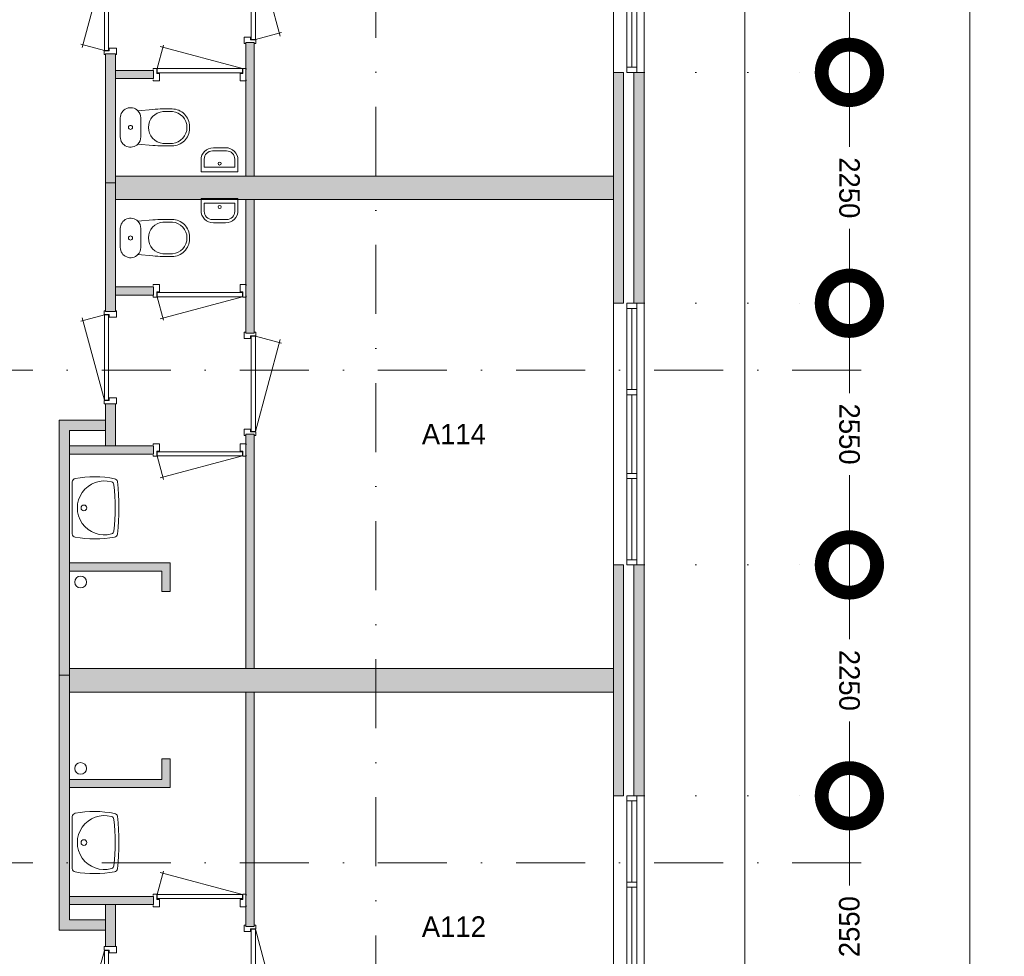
# Model space of a CAD drawing. Header units: millimetres. Extents: x -8493 to 75607, y -3060 to 56340.
# Tile 33 of 35: x 43980 to 53574, y 26180 to 35308. Entities that reach past the tile are written whole.
import ezdxf
from ezdxf.enums import TextEntityAlignment as Align

# ---------------------------------------------------------------- set-up
doc = ezdxf.new("R2010")
doc.units = ezdxf.units.MM
doc.header["$PDMODE"] = 3
doc.header["$PDSIZE"] = 1
doc.linetypes.add('DGN1', pattern=[504.6, 0, -504.6])
doc.linetypes.add('DGN4', pattern=[1345.6, 672.8, -336.4, 0, -336.4])
for name, color, linetype in [('16', 7, 'Continuous'), ('17', 7, 'Continuous'), ('30', 7, 'Continuous'), ('32', 7, 'Continuous'), ('33', 7, 'Continuous'), ('40', 7, 'Continuous'), ('48', 7, 'Continuous'), ('56', 7, 'Continuous'), ('58', 7, 'Continuous'), ('62', 7, 'Continuous')]:
    doc.layers.add(name, color=color, linetype=linetype)
doc.styles.add('dgn003', font='dgn003.shx')
doc.styles.get("Standard").update_dxf_attribs({"font": 'arial.ttf'})
doc.dimstyles.get("Standard").update_dxf_attribs({"dimtxt": 0.18, "dimasz": 0.18, "dimexe": 0.18, "dimexo": 0.0625, "dimgap": 0.09, "dimtad": 0, "dimtih": 1, "dimtoh": 1, "dimdec": 4, "dimzin": 0, "dimdsep": 46, "dimtxsty": 'Standard', "dimcen": 0.09, "dimadec": 0, "dimazin": 0, "dimtfac": 1, "dimtdec": 4, "dimtofl": 0, "dimtmove": 0, "dimatfit": 3, "dimfxl": 1, "dimtolj": 1, "dimtzin": 0, "dimarcsym": 0})

# ---------------------------------------------------------------- blocks, each defined once
blk = doc.blocks.new('830R1051')
at = {"layer": '33', "color": 1, "linetype": 'Continuous', "lineweight": 0}
for p, q in [((38, 108), (99.32, 336.87)), ((868, 108), (66.28, 322.82))]:
    blk.add_line(p, q, dxfattribs=at)
at = {"layer": '33', "color": 92, "linetype": 'Continuous', "lineweight": 13, "true_color": 0x00e100, "flags": 128}
for points in [[(0, 100), (0, 111), (35, 111), (35, 61), (60, 61), (60, -11), (0, -11), (0, 0)], [(906, 100), (906, 111), (871, 111), (871, 61), (846, 61), (846, -11), (906, -11), (906, 0)]]:
    blk.add_lwpolyline(points, dxfattribs=at)
at = {"layer": '33', "color": 2, "linetype": 'Continuous', "lineweight": 13, "true_color": 0xf0f000, "flags": 128}
blk.add_lwpolyline([(868, 108), (38, 108), (38, 68), (868, 68), (868, 108)], dxfattribs=at)
blk = doc.blocks.new('930L0917')
at = {"layer": '33', "color": 1, "linetype": 'Continuous', "lineweight": 0}
for p, q in [((98, -38), (338.7, -936.31)), ((98, -968), (353.44, -899.56))]:
    blk.add_line(p, q, dxfattribs=at)
at = {"layer": '33', "color": 92, "linetype": 'Continuous', "lineweight": 13, "true_color": 0x00e100, "flags": 128}
for points in [[(90, 0), (101, 0), (101, -35), (51, -35), (51, -60), (-11, -60), (-11, 0), (0, 0)], [(90, -1006), (101, -1006), (101, -971), (51, -971), (51, -946), (-11, -946), (-11, -1006), (0, -1006)]]:
    blk.add_lwpolyline(points, dxfattribs=at)
at = {"layer": '33', "color": 2, "linetype": 'Continuous', "lineweight": 13, "true_color": 0xf0f000, "flags": 128}
blk.add_lwpolyline([(98, -968), (98, -38), (58, -38), (58, -968), (98, -968)], dxfattribs=at)
blk = doc.blocks.new('WT0117')
at = {"layer": '40', "color": 7, "linetype": 'Continuous', "lineweight": 0}
blk.add_line((20, 253.2), (20, -253.2), dxfattribs=at)
at = {"layer": '40', "color": 7, "linetype": 'Continuous', "lineweight": 0, "flags": 128}
for points in [[(47.3, 285.7, -0.090801), (432.1, 284.5)], [(20, 253.2, -0.363957), (47.3, 285.7)], [(400.8, -254, -1.30637), (400.8, 254)], [(400.8, 254, -0.309671), (425, 225.6)], [(425, 225.6, -0.052773), (425, -225.6)], [(432.1, 284.5, -0.328769), (459, 256)], [(459, 256, -0.059915), (459, -256)], [(47.3, -285.7, -0.363957), (20, -253.2)], [(432.1, -284.5, -0.090801), (47.3, -285.7)], [(425, -225.6, -0.309671), (400.8, -254)], [(459, -256, -0.328769), (432.1, -284.5)]]:
    blk.add_lwpolyline(points, format="xyb", dxfattribs=at)
at = {"layer": '40', "color": 7, "linetype": 'Continuous', "lineweight": 0}
blk.add_circle((133.3, 0), 28.1, dxfattribs=at)
blk = doc.blocks.new('830R1053')
at = {"layer": '33', "color": 1, "linetype": 'Continuous', "lineweight": 0}
for p, q in [((-108, 868), (-322.82, 66.28)), ((-108, 38), (-336.87, 99.32))]:
    blk.add_line(p, q, dxfattribs=at)
at = {"layer": '33', "color": 92, "linetype": 'Continuous', "lineweight": 13, "true_color": 0x00e100, "flags": 128}
for points in [[(-100, 906), (-111, 906), (-111, 871), (-61, 871), (-61, 846), (11, 846), (11, 906), (0, 906)], [(-100, 0), (-111, 0), (-111, 35), (-61, 35), (-61, 60), (11, 60), (11, 0), (0, 0)]]:
    blk.add_lwpolyline(points, dxfattribs=at)
at = {"layer": '33', "color": 2, "linetype": 'Continuous', "lineweight": 13, "true_color": 0xf0f000, "flags": 128}
blk.add_lwpolyline([(-108, 868), (-108, 38), (-68, 38), (-68, 868), (-108, 868)], dxfattribs=at)
blk = doc.blocks.new('830R1054')
at = {"layer": '33', "color": 1, "linetype": 'Continuous', "lineweight": 0}
for p, q in [((38, -108), (99.32, -336.87)), ((868, -108), (66.28, -322.82))]:
    blk.add_line(p, q, dxfattribs=at)
at = {"layer": '33', "color": 92, "linetype": 'Continuous', "lineweight": 13, "true_color": 0x00e100, "flags": 128}
for points in [[(0, -100), (0, -111), (35, -111), (35, -61), (60, -61), (60, 11), (0, 11), (0, 0)], [(906, -100), (906, -111), (871, -111), (871, -61), (846, -61), (846, 11), (906, 11), (906, 0)]]:
    blk.add_lwpolyline(points, dxfattribs=at)
at = {"layer": '33', "color": 2, "linetype": 'Continuous', "lineweight": 13, "true_color": 0xf0f000, "flags": 128}
blk.add_lwpolyline([(868, -108), (38, -108), (38, -68), (868, -68), (868, -108)], dxfattribs=at)
blk = doc.blocks.new('930L0918')
at = {"layer": '33', "color": 1, "linetype": 'Continuous', "lineweight": 0}
for p, q in [((98, 968), (353.44, 899.56)), ((98, 38), (338.7, 936.31))]:
    blk.add_line(p, q, dxfattribs=at)
at = {"layer": '33', "color": 92, "linetype": 'Continuous', "lineweight": 13, "true_color": 0x00e100, "flags": 128}
for points in [[(90, 1006), (101, 1006), (101, 971), (51, 971), (51, 946), (-11, 946), (-11, 1006), (0, 1006)], [(90, 0), (101, 0), (101, 35), (51, 35), (51, 60), (-11, 60), (-11, 0), (0, 0)]]:
    blk.add_lwpolyline(points, dxfattribs=at)
at = {"layer": '33', "color": 2, "linetype": 'Continuous', "lineweight": 13, "true_color": 0xf0f000, "flags": 128}
blk.add_lwpolyline([(98, 968), (98, 38), (58, 38), (58, 968), (98, 968)], dxfattribs=at)
blk = doc.blocks.new('830R1055')
at = {"layer": '33', "color": 1, "linetype": 'Continuous', "lineweight": 0}
for p, q in [((38, -108), (99.32, -336.87)), ((868, -108), (66.28, -322.82))]:
    blk.add_line(p, q, dxfattribs=at)
at = {"layer": '33', "color": 92, "linetype": 'Continuous', "lineweight": 13, "true_color": 0x00e100, "flags": 128}
for points in [[(0, -100), (0, -111), (35, -111), (35, -61), (60, -61), (60, 11), (0, 11), (0, 0)], [(906, -100), (906, -111), (871, -111), (871, -61), (846, -61), (846, 11), (906, 11), (906, 0)]]:
    blk.add_lwpolyline(points, dxfattribs=at)
at = {"layer": '33', "color": 2, "linetype": 'Continuous', "lineweight": 13, "true_color": 0xf0f000, "flags": 128}
blk.add_lwpolyline([(868, -108), (38, -108), (38, -68), (868, -68), (868, -108)], dxfattribs=at)
blk = doc.blocks.new('CLOS0218')
at = {"layer": '40', "color": 7, "linetype": 'Continuous', "lineweight": 0}
for p, q in [((527.8, 155), (435.8, 155)), ((220, -92.5), (220, 92.5)), ((670, -1.1), (670, 0.8)), ((527.8, -155), (435.5, -155))]:
    blk.add_line(p, q, dxfattribs=at)
at = {"layer": '40', "color": 7, "linetype": 'Continuous', "lineweight": 0, "flags": 128}
for points in [[(338.3, -175.7), (191.9, -162), (191.9, -162, -0.674333), (20, -92.5), (20, -92.5), (20, 92.5), (20, 92.5, -0.674333), (191.9, 162), (191.9, 162), (338.3, 175.7), (338.3, 175.7, -0.023285), (431.3, 180), (431.3, 180), (525, 180), (525, 180, -0.414214), (695, 10), (695, 10), (695, -10), (695, -10, -0.414214), (525, -180), (525, -180), (431.3, -180), (431.3, -180, -0.023285), (338.3, -175.7)], [(436.6, -155, -0.917514), (436.6, 155)], [(527.8, 155, -0.917521), (527.8, -155)]]:
    blk.add_lwpolyline(points, format="xyb", dxfattribs=at)
at = {"layer": '40', "color": 7, "linetype": 'Continuous', "lineweight": 0}
blk.add_circle((120, 0), 20, dxfattribs=at)
for centre, start, end in [((120, 92.5), 0, 44.02728), ((120, -92.5), 315.97272, 0)]:
    blk.add_arc(centre, 100, start, end, dxfattribs=at)
blk = doc.blocks.new('WT0118')
at = {"layer": '40', "color": 7, "linetype": 'Continuous', "lineweight": 0}
blk.add_line((20, -253.2), (20, 253.2), dxfattribs=at)
blk.add_circle((133.3, 0), 28.1, dxfattribs=at)
for centre, radius, start, end in [((236.5, -765.8), 1068.4, 79.44861, 100.20169), ((53, 253.2), 33, 100.00267, 180), ((332.1, 0), 263.1, 74.86666, 285.13334), ((392.2, 222.2), 33, 6.04176, 74.86666), ((-1706.8, 0), 2143.7, 353.95824, 6.04176), ((426.2, 252), 33, 6.85751, 79.65449), ((-1669.4, 0), 2143.7, 353.14249, 6.85751), ((53, -253.2), 33, 180, 259.99733), ((236.5, 765.8), 1068.4, 259.79831, 280.55139), ((392.2, -222.2), 33, 285.13334, 353.95824), ((426.2, -252), 33, 280.34551, 353.14249)]:
    blk.add_arc(centre, radius, start, end, dxfattribs=at)
blk = doc.blocks.new('830R1056')
at = {"layer": '33', "color": 1, "linetype": 'Continuous', "lineweight": 0}
for p, q in [((-108, -38), (-336.87, -99.32)), ((-108, -868), (-322.82, -66.28))]:
    blk.add_line(p, q, dxfattribs=at)
at = {"layer": '33', "color": 92, "linetype": 'Continuous', "lineweight": 13, "true_color": 0x00e100, "flags": 128}
for points in [[(-100, 0), (-111, 0), (-111, -35), (-61, -35), (-61, -60), (11, -60), (11, 0), (0, 0)], [(-100, -906), (-111, -906), (-111, -871), (-61, -871), (-61, -846), (11, -846), (11, -906), (0, -906)]]:
    blk.add_lwpolyline(points, dxfattribs=at)
at = {"layer": '33', "color": 2, "linetype": 'Continuous', "lineweight": 13, "true_color": 0xf0f000, "flags": 128}
blk.add_lwpolyline([(-108, -868), (-108, -38), (-68, -38), (-68, -868), (-108, -868)], dxfattribs=at)
blk = doc.blocks.new('930L0919')
at = {"layer": '33', "color": 1, "linetype": 'Continuous', "lineweight": 0}
for p, q in [((98, -38), (338.7, -936.31)), ((98, -968), (353.44, -899.56))]:
    blk.add_line(p, q, dxfattribs=at)
at = {"layer": '33', "color": 92, "linetype": 'Continuous', "lineweight": 13, "true_color": 0x00e100, "flags": 128}
for points in [[(90, 0), (101, 0), (101, -35), (51, -35), (51, -60), (-11, -60), (-11, 0), (0, 0)], [(90, -1006), (101, -1006), (101, -971), (51, -971), (51, -946), (-11, -946), (-11, -1006), (0, -1006)]]:
    blk.add_lwpolyline(points, dxfattribs=at)
at = {"layer": '33', "color": 2, "linetype": 'Continuous', "lineweight": 13, "true_color": 0xf0f000, "flags": 128}
blk.add_lwpolyline([(98, -968), (98, -38), (58, -38), (58, -968), (98, -968)], dxfattribs=at)
blk = doc.blocks.new('CLOS0219')
at = {"layer": '40', "color": 7, "linetype": 'Continuous', "lineweight": 0}
for p, q in [((527.8, 155), (435.5, 155)), ((220, 92.5), (220, -92.5)), ((670, 1.1), (670, -0.8)), ((527.8, -155), (435.8, -155))]:
    blk.add_line(p, q, dxfattribs=at)
at = {"layer": '40', "color": 7, "linetype": 'Continuous', "lineweight": 0, "flags": 128}
for points in [[(338.3, 175.7), (191.9, 162), (191.9, 162, 0.674333), (20, 92.5), (20, 92.5), (20, -92.5), (20, -92.5, 0.674333), (191.9, -162), (191.9, -162), (338.3, -175.7), (338.3, -175.7, 0.023285), (431.3, -180), (431.3, -180), (525, -180), (525, -180, 0.414214), (695, -10), (695, -10), (695, 10), (695, 10, 0.414214), (525, 180), (525, 180), (431.3, 180), (431.3, 180, 0.023285), (338.3, 175.7)], [(191.9, 162, -0.194504), (220, 92.5)], [(220, -92.5, -0.194504), (191.9, -162)]]:
    blk.add_lwpolyline(points, format="xyb", dxfattribs=at)
at = {"layer": '40', "color": 7, "linetype": 'Continuous', "lineweight": 0}
blk.add_circle((120, 0), 20, dxfattribs=at)
for centre, start, end in [((450, 0), 94.92635, 265.07365), ((514.4, 0), 274.9259, 85.0741)]:
    blk.add_arc(centre, 155.6, start, end, dxfattribs=at)
blk = doc.blocks.new('830R1058')
at = {"layer": '33', "color": 1, "linetype": 'Continuous', "lineweight": 0}
for p, q in [((38, 108), (99.32, 336.87)), ((868, 108), (66.28, 322.82))]:
    blk.add_line(p, q, dxfattribs=at)
at = {"layer": '33', "color": 92, "linetype": 'Continuous', "lineweight": 13, "true_color": 0x00e100, "flags": 128}
for points in [[(0, 100), (0, 111), (35, 111), (35, 61), (60, 61), (60, -11), (0, -11), (0, 0)], [(906, 100), (906, 111), (871, 111), (871, 61), (846, 61), (846, -11), (906, -11), (906, 0)]]:
    blk.add_lwpolyline(points, dxfattribs=at)
at = {"layer": '33', "color": 2, "linetype": 'Continuous', "lineweight": 13, "true_color": 0xf0f000, "flags": 128}
blk.add_lwpolyline([(868, 108), (38, 108), (38, 68), (868, 68), (868, 108)], dxfattribs=at)
blk = doc.blocks.new('FT0118')
at = {"layer": '40', "color": 7, "linetype": 'Continuous', "lineweight": 0}
for p, q in [((-180, 135.1), (-180, 20)), ((148.9, 64.6), (148.9, 144)), ((-180, 20), (180, 20)), ((-148.9, 64.6), (148.9, 64.6))]:
    blk.add_line(p, q, dxfattribs=at)
at = {"layer": '40', "color": 7, "linetype": 'Continuous', "lineweight": 0, "flags": 128}
for points in [[(68.9, 224), (-68.9, 224)], [(60, 255.1), (-60, 255.1)], [(-148.9, 144), (-148.9, 64.6)], [(180, 20), (180, 135.1)]]:
    blk.add_lwpolyline(points, dxfattribs=at)
for points in [[(60, 255.1, -0.414214), (180, 135.1)], [(68.9, 224, -0.414214), (148.9, 144)]]:
    blk.add_lwpolyline(points, format="xyb", dxfattribs=at)
at = {"layer": '40', "color": 7, "linetype": 'Continuous', "lineweight": 0}
blk.add_circle((0.9, 101.1), 15.1, dxfattribs=at)
for centre, radius in [((-60, 135.1), 120), ((-68.9, 144), 80)]:
    blk.add_arc(centre, radius, 90, 180, dxfattribs=at)
blk = doc.blocks.new('FT0119')
at = {"layer": '40', "color": 7, "linetype": 'Continuous', "lineweight": 0}
for p, q in [((-180, -135.1), (-180, -20)), ((-180, -20), (180, -20)), ((-148.9, -64.6), (148.9, -64.6)), ((148.9, -64.6), (148.9, -144))]:
    blk.add_line(p, q, dxfattribs=at)
at = {"layer": '40', "color": 7, "linetype": 'Continuous', "lineweight": 0, "flags": 128}
for points in [[(-148.9, -144), (-148.9, -64.6)], [(180, -20), (180, -135.1)], [(68.9, -224), (-68.9, -224)], [(60, -255.1), (-60, -255.1)]]:
    blk.add_lwpolyline(points, dxfattribs=at)
for points in [[(-60, -255.1, -0.414214), (-180, -135.1)], [(-68.9, -224, -0.414214), (-148.9, -144)]]:
    blk.add_lwpolyline(points, format="xyb", dxfattribs=at)
at = {"layer": '40', "color": 7, "linetype": 'Continuous', "lineweight": 0}
blk.add_circle((0.9, -101.1), 15.1, dxfattribs=at)
for centre, radius in [((60, -135.1), 120), ((68.9, -144), 80)]:
    blk.add_arc(centre, radius, 270, 0, dxfattribs=at)
blk = doc.blocks.new('830R1059')
at = {"layer": '33', "color": 1, "linetype": 'Continuous', "lineweight": 0}
for p, q in [((-108, 868), (-322.82, 66.28)), ((-108, 38), (-336.87, 99.32))]:
    blk.add_line(p, q, dxfattribs=at)
at = {"layer": '33', "color": 92, "linetype": 'Continuous', "lineweight": 13, "true_color": 0x00e100, "flags": 128}
for points in [[(-100, 906), (-111, 906), (-111, 871), (-61, 871), (-61, 846), (11, 846), (11, 906), (0, 906)], [(-100, 0), (-111, 0), (-111, 35), (-61, 35), (-61, 60), (11, 60), (11, 0), (0, 0)]]:
    blk.add_lwpolyline(points, dxfattribs=at)
at = {"layer": '33', "color": 2, "linetype": 'Continuous', "lineweight": 13, "true_color": 0xf0f000, "flags": 128}
blk.add_lwpolyline([(-108, 868), (-108, 38), (-68, 38), (-68, 868), (-108, 868)], dxfattribs=at)
blk = doc.blocks.new('_DotSmall')
at = {"color": 0, "linetype": 'ByBlock', "const_width": 0.5}
blk.add_lwpolyline([(-0.0625, 0, 1), (0.0625, 0, 1)], format="xyb", close=True, dxfattribs=at)
blk = doc.blocks.new('*D2971')
at = {"layer": '58', "color": 3, "linetype": 'Continuous', "lineweight": 0, "transparency": 16777216}
for p, q in [((52064.76, 37344.49), (52064.76, 36469.49)), ((52064.76, 34794.49), (52064.76, 35669.49))]:
    blk.add_line(p, q, dxfattribs=at)
at = {"layer": 'Defpoints', "color": 0, "linetype": 'Continuous', "transparency": 16777216}
for p in [(50064.76, 37344.49), (50064.76, 34794.49), (52064.76, 34794.49)]:
    blk.add_point(p, dxfattribs=at)
at = {"layer": '58', "color": 3, "linetype": 'Continuous', "lineweight": 0, "transparency": 16777216, "xscale": 1080, "yscale": 1080, "zscale": 1080}
for p, rotation in [((52064.76, 37344.49), 90), ((52064.76, 34794.49), 270)]:
    blk.add_blockref('_DotSmall', p, dxfattribs=dict(at, rotation=rotation))
at = {"layer": '58', "color": 3, "linetype": 'Continuous', "lineweight": 0, "transparency": 16777216, "insert": (52064.76, 36069.49), "char_height": 200, "attachment_point": 5, "rotation": 90, "style": 'dgn003'}
blk.add_mtext('\\A1;2550', dxfattribs=at)
blk = doc.blocks.new('*D2972')
at = {"layer": '58', "color": 3, "linetype": 'Continuous', "lineweight": 0, "transparency": 16777216}
for p, q in [((52064.76, 34794.49), (52064.76, 34069.49)), ((52064.76, 32544.49), (52064.76, 33269.49))]:
    blk.add_line(p, q, dxfattribs=at)
at = {"layer": 'Defpoints', "color": 0, "linetype": 'Continuous', "transparency": 16777216}
for p in [(50064.76, 34794.49), (52064.76, 34794.49), (50064.76, 32544.49)]:
    blk.add_point(p, dxfattribs=at)
at = {"layer": '58', "color": 3, "linetype": 'Continuous', "lineweight": 0, "transparency": 16777216, "xscale": 1080, "yscale": 1080, "zscale": 1080}
for p, rotation in [((52064.76, 34794.49), 90), ((52064.76, 32544.49), 270)]:
    blk.add_blockref('_DotSmall', p, dxfattribs=dict(at, rotation=rotation))
at = {"layer": '58', "color": 3, "linetype": 'Continuous', "lineweight": 0, "transparency": 16777216, "insert": (52064.76, 33669.49), "char_height": 200, "attachment_point": 5, "rotation": 270, "style": 'dgn003'}
blk.add_mtext('\\A1;2250', dxfattribs=at)
blk = doc.blocks.new('*D2973')
at = {"layer": '58', "color": 3, "linetype": 'Continuous', "lineweight": 0, "transparency": 16777216}
for p, q in [((52064.76, 32544.49), (52064.76, 31669.49)), ((52064.76, 29994.49), (52064.76, 30869.49))]:
    blk.add_line(p, q, dxfattribs=at)
at = {"layer": 'Defpoints', "color": 0, "linetype": 'Continuous', "transparency": 16777216}
for p in [(50064.76, 32544.49), (52064.76, 32544.49), (50064.76, 29994.49)]:
    blk.add_point(p, dxfattribs=at)
at = {"layer": '58', "color": 3, "linetype": 'Continuous', "lineweight": 0, "transparency": 16777216, "xscale": 1080, "yscale": 1080, "zscale": 1080}
for p, rotation in [((52064.76, 32544.49), 90), ((52064.76, 29994.49), 270)]:
    blk.add_blockref('_DotSmall', p, dxfattribs=dict(at, rotation=rotation))
at = {"layer": '58', "color": 3, "linetype": 'Continuous', "lineweight": 0, "transparency": 16777216, "insert": (52064.76, 31269.49), "char_height": 200, "attachment_point": 5, "rotation": 270, "style": 'dgn003'}
blk.add_mtext('\\A1;2550', dxfattribs=at)
blk = doc.blocks.new('*D2974')
at = {"layer": '58', "color": 3, "linetype": 'Continuous', "lineweight": 0, "transparency": 16777216}
for p, q in [((52064.76, 29994.49), (52064.76, 29269.49)), ((52064.76, 27744.49), (52064.76, 28469.49))]:
    blk.add_line(p, q, dxfattribs=at)
at = {"layer": 'Defpoints', "color": 0, "linetype": 'Continuous', "transparency": 16777216}
for p in [(50064.76, 29994.49), (52064.76, 29994.49), (50064.76, 27744.49)]:
    blk.add_point(p, dxfattribs=at)
at = {"layer": '58', "color": 3, "linetype": 'Continuous', "lineweight": 0, "transparency": 16777216, "xscale": 1080, "yscale": 1080, "zscale": 1080}
for p, rotation in [((52064.76, 29994.49), 90), ((52064.76, 27744.49), 270)]:
    blk.add_blockref('_DotSmall', p, dxfattribs=dict(at, rotation=rotation))
at = {"layer": '58', "color": 3, "linetype": 'Continuous', "lineweight": 0, "transparency": 16777216, "insert": (52064.76, 28869.49), "char_height": 200, "attachment_point": 5, "rotation": 270, "style": 'dgn003'}
blk.add_mtext('\\A1;2250', dxfattribs=at)
blk = doc.blocks.new('*D2937')
at = {"layer": '58', "color": 3, "linetype": 'Continuous', "lineweight": 0, "transparency": 16777216}
for p, q in [((52064.76, 27744.49), (52064.76, 26869.49)), ((52064.76, 25194.49), (52064.76, 26069.49))]:
    blk.add_line(p, q, dxfattribs=at)
at = {"layer": 'Defpoints', "color": 0, "linetype": 'Continuous', "transparency": 16777216}
for p in [(50064.76, 27744.49), (50064.76, 25194.49), (52064.76, 25194.49)]:
    blk.add_point(p, dxfattribs=at)
at = {"layer": '58', "color": 3, "linetype": 'Continuous', "lineweight": 0, "transparency": 16777216, "xscale": 1080, "yscale": 1080, "zscale": 1080}
for p, rotation in [((52064.76, 27744.49), 90), ((52064.76, 25194.49), 270)]:
    blk.add_blockref('_DotSmall', p, dxfattribs=dict(at, rotation=rotation))
at = {"layer": '58', "color": 3, "linetype": 'Continuous', "lineweight": 0, "transparency": 16777216, "insert": (52064.76, 26469.49), "char_height": 200, "attachment_point": 5, "rotation": 90, "style": 'dgn003'}
blk.add_mtext('\\A1;2550', dxfattribs=at)
blk = doc.blocks.new('*D2877')
at = {"layer": '58', "color": 3, "linetype": 'Continuous', "lineweight": 0, "transparency": 16777216}
for p, q in [((53236.8, 43384.5), (53236.8, 24510.4)), ((53236.8, 4684.5), (53236.8, 23558.6))]:
    blk.add_line(p, q, dxfattribs=at)
at = {"layer": 'Defpoints', "color": 0, "linetype": 'Continuous', "transparency": 16777216}
for p in [(51045, 43384.5), (51045, 4684.5), (53236.8, 4684.5)]:
    blk.add_point(p, dxfattribs=at)
at = {"layer": '58', "color": 3, "linetype": 'Continuous', "lineweight": 0, "transparency": 16777216, "xscale": 1080, "yscale": 1080, "zscale": 1080}
for p, rotation in [((53236.8, 43384.5), 90), ((53236.8, 4684.5), 270)]:
    blk.add_blockref('_DotSmall', p, dxfattribs=dict(at, rotation=rotation))
at = {"layer": '58', "color": 3, "linetype": 'Continuous', "lineweight": 0, "transparency": 16777216, "insert": (53236.8, 24034.5), "char_height": 200, "attachment_point": 5, "rotation": 90, "style": 'dgn003'}
blk.add_mtext('\\A1;38700', dxfattribs=at)

msp = doc.modelspace()

# ---------------------------------------------------------------- hatches: boundary and pattern name
at = {"layer": '16'}
for points in [[(49964.76, 32544.49), (49964.76, 34794.49), (50064.76, 34794.49), (50064.76, 32544.49)], [(49964.76, 27744.49), (49964.76, 29994.49), (50064.76, 29994.49), (50064.76, 27744.49)]]:
    msp.add_hatch(color=7, dxfattribs=at).paths.add_polyline_path(points)
at = {"layer": '62'}
for color, points in [(9, [(46184.76, 35084.49), (46184.76, 33784.49), (46264.76, 33784.49), (46264.76, 35084.49)]), (7, [(44914.76, 34974.49), (44914.76, 33719.49), (44814.76, 33719.49), (44814.76, 34974.49)]), (9, [(45284.76, 34814.49), (45284.76, 34734.49), (44914.76, 34734.49), (44914.76, 34814.49)]), (9, [(49764.76, 32544.49), (49764.76, 34794.49), (49864.76, 34794.49), (49864.76, 32544.49)]), (9, [(44914.76, 33784.49), (49764.76, 33784.49), (49764.76, 33554.49), (44914.76, 33554.49)]), (7, [(44914.76, 32464.49), (44914.76, 33719.49), (44814.76, 33719.49), (44814.76, 32464.49)]), (9, [(46184.76, 32254.49), (46184.76, 33554.49), (46264.76, 33554.49), (46264.76, 32254.49)]), (9, [(45284.76, 32624.49), (45284.76, 32704.49), (44914.76, 32704.49), (44914.76, 32624.49)]), (7, [(44914.76, 31154.49), (44914.76, 31564.49), (44814.76, 31564.49), (44814.76, 31154.49)]), (7, [(44364.76, 28919.49), (44464.76, 28919.49), (44464.76, 31304.49), (44814.76, 31304.49), (44814.76, 31404.49), (44364.76, 31404.49)]), (9, [(46184.76, 28984.49), (46184.76, 31269.49), (46264.76, 31269.49), (46264.76, 28984.49)]), (9, [(45284.76, 31074.49), (45284.76, 31154.49), (44464.76, 31154.49), (44464.76, 31074.49)]), (9, [(45364.76, 29734.49), (45444.76, 29734.49), (45444.76, 30014.49), (44464.76, 30014.49), (44464.76, 29934.49), (45364.76, 29934.49)]), (9, [(49764.76, 27744.49), (49764.76, 29994.49), (49864.76, 29994.49), (49864.76, 27744.49)]), (9, [(44464.76, 28984.49), (49764.76, 28984.49), (49764.76, 28754.49), (44464.76, 28754.49)]), (7, [(44364.76, 28919.49), (44464.76, 28919.49), (44464.76, 26534.49), (44814.76, 26534.49), (44814.76, 26434.49), (44364.76, 26434.49)]), (9, [(46184.76, 28754.49), (46184.76, 26469.49), (46264.76, 26469.49), (46264.76, 28754.49)]), (9, [(45364.76, 28104.49), (45444.76, 28104.49), (45444.76, 27824.49), (44464.76, 27824.49), (44464.76, 27904.49), (45364.76, 27904.49)]), (9, [(45284.76, 26764.49), (45284.76, 26684.49), (44464.76, 26684.49), (44464.76, 26764.49)]), (7, [(44914.76, 26684.49), (44914.76, 26274.49), (44814.76, 26274.49), (44814.76, 26684.49)])]:
    msp.add_hatch(color=color, dxfattribs=at).paths.add_polyline_path(points)

# ---------------------------------------------------------------- linework, layer by layer
at = {"layer": '16', "color": 92, "linetype": 'Continuous', "lineweight": 0, "true_color": 0x00e100, "flags": 128}
for points in [[(46184.76, 33784.49), (46184.76, 35084.49), (46264.76, 35084.49), (46264.76, 33784.49), (46184.76, 33784.49)], [(44814.76, 34974.49), (44814.76, 33719.49), (44914.76, 33719.49), (44914.76, 34974.49), (44814.76, 34974.49)], [(44914.76, 34814.49), (44914.76, 34734.49), (45284.76, 34734.49), (45284.76, 34814.49), (44914.76, 34814.49)], [(49764.76, 32544.49), (49764.76, 34794.49), (49864.76, 34794.49), (49864.76, 32544.49), (49764.76, 32544.49)], [(49964.76, 32544.49), (49964.76, 34794.49), (50064.76, 34794.49), (50064.76, 32544.49), (49964.76, 32544.49)], [(44814.76, 32464.49), (44814.76, 33719.49), (44914.76, 33719.49), (44914.76, 32464.49), (44814.76, 32464.49)], [(46184.76, 33554.49), (46184.76, 32254.49), (46264.76, 32254.49), (46264.76, 33554.49), (46184.76, 33554.49)], [(44914.76, 32624.49), (44914.76, 32704.49), (45284.76, 32704.49), (45284.76, 32624.49), (44914.76, 32624.49)], [(44814.76, 31154.49), (44814.76, 31564.49), (44914.76, 31564.49), (44914.76, 31154.49), (44814.76, 31154.49)], [(44364.76, 28919.49), (44364.76, 31404.49), (44814.76, 31404.49), (44814.76, 31304.49), (44464.76, 31304.49), (44464.76, 28919.49), (44364.76, 28919.49)], [(46184.76, 31269.49), (46184.76, 28984.49), (46264.76, 28984.49), (46264.76, 31269.49), (46184.76, 31269.49)], [(44464.76, 31074.49), (44464.76, 31154.49), (45284.76, 31154.49), (45284.76, 31074.49), (44464.76, 31074.49)], [(44464.76, 29934.49), (45364.76, 29934.49), (45364.76, 29734.49), (45444.76, 29734.49), (45444.76, 30014.49), (44464.76, 30014.49), (44464.76, 29934.49)], [(49764.76, 27744.49), (49764.76, 29994.49), (49864.76, 29994.49), (49864.76, 27744.49), (49764.76, 27744.49)], [(49964.76, 27744.49), (49964.76, 29994.49), (50064.76, 29994.49), (50064.76, 27744.49), (49964.76, 27744.49)], [(44364.76, 28919.49), (44364.76, 26434.49), (44814.76, 26434.49), (44814.76, 26534.49), (44464.76, 26534.49), (44464.76, 28919.49), (44364.76, 28919.49)], [(46184.76, 26469.49), (46184.76, 28754.49), (46264.76, 28754.49), (46264.76, 26469.49), (46184.76, 26469.49)], [(44464.76, 27904.49), (45364.76, 27904.49), (45364.76, 28104.49), (45444.76, 28104.49), (45444.76, 27824.49), (44464.76, 27824.49), (44464.76, 27904.49)], [(44464.76, 26764.49), (44464.76, 26684.49), (45284.76, 26684.49), (45284.76, 26764.49), (44464.76, 26764.49)], [(44814.76, 26684.49), (44814.76, 26274.49), (44914.76, 26274.49), (44914.76, 26684.49), (44814.76, 26684.49)]]:
    msp.add_lwpolyline(points, dxfattribs=at)
at = {"layer": '16', "color": 7, "linetype": 'Continuous', "lineweight": 0, "flags": 128}
for points in [[(49964.76, 32544.49), (49964.76, 34794.49), (50064.76, 34794.49), (50064.76, 32544.49), (49964.76, 32544.49)], [(49964.76, 27744.49), (49964.76, 29994.49), (50064.76, 29994.49), (50064.76, 27744.49), (49964.76, 27744.49)]]:
    msp.add_lwpolyline(points, dxfattribs=at)
at = {"layer": '17', "color": 92, "linetype": 'Continuous', "lineweight": 0, "true_color": 0x00e100, "flags": 128}
for points in [[(44914.76, 33554.49), (44914.76, 33784.49), (49764.76, 33784.49), (49764.76, 33554.49), (44914.76, 33554.49)], [(44464.76, 28754.49), (44464.76, 28984.49), (49764.76, 28984.49), (49764.76, 28754.49), (44464.76, 28754.49)]]:
    msp.add_lwpolyline(points, dxfattribs=at)
at = {"layer": '30', "color": 3, "linetype": 'Continuous', "lineweight": 0}
for p, q in [((49764.76, 34794.49), (49764.76, 37344.49)), ((50064.76, 34794.49), (50064.76, 37344.49)), ((49764.76, 32544.49), (49764.76, 29994.49)), ((50064.76, 32544.49), (50064.76, 29994.49)), ((49764.76, 25194.49), (49764.76, 27744.49)), ((50064.76, 25194.49), (50064.76, 27744.49))]:
    msp.add_line(p, q, dxfattribs=at)
at = {"layer": '32', "color": 3, "linetype": 'Continuous', "lineweight": 0}
for p, q in [((49994.76, 34844.49), (49994.76, 37344.49)), ((49894.76, 37294.49), (49894.76, 34844.49)), ((49944.76, 34844.49), (49944.76, 35636.16)), ((49894.76, 34844.49), (49994.76, 34844.49)), ((49894.76, 30044.49), (49894.76, 32494.49)), ((49894.76, 32494.49), (49994.76, 32494.49)), ((49944.76, 32494.49), (49944.76, 31702.82)), ((49994.76, 32494.49), (49994.76, 29994.49)), ((49944.76, 31652.82), (49944.76, 30886.15)), ((49944.76, 30836.15), (49944.76, 30044.49)), ((49994.76, 25244.49), (49994.76, 27744.49)), ((49894.76, 27694.49), (49894.76, 25244.49)), ((49944.76, 26902.83), (49944.76, 27694.49)), ((49944.76, 26086.16), (49944.76, 26852.83))]:
    msp.add_line(p, q, dxfattribs=at)
at = {"layer": '32', "color": 3, "linetype": 'Continuous', "lineweight": 0, "flags": 128}
for points in [[(49994.76, 34794.49), (49994.76, 34844.49), (49894.76, 34844.49), (49894.76, 34794.49), (49994.76, 34794.49)], [(49994.76, 32544.49), (49994.76, 32494.49), (49894.76, 32494.49), (49894.76, 32544.49), (49994.76, 32544.49)], [(49994.76, 31702.82), (49994.76, 31652.82), (49894.76, 31652.82), (49894.76, 31702.82), (49994.76, 31702.82)], [(49994.76, 30886.15), (49994.76, 30836.15), (49894.76, 30836.15), (49894.76, 30886.15), (49994.76, 30886.15)], [(49994.76, 30044.49), (49994.76, 29994.49), (49894.76, 29994.49), (49894.76, 30044.49), (49994.76, 30044.49)], [(49994.76, 27694.49), (49994.76, 27744.49), (49894.76, 27744.49), (49894.76, 27694.49), (49994.76, 27694.49)], [(49994.76, 26852.83), (49994.76, 26902.83), (49894.76, 26902.83), (49894.76, 26852.83), (49994.76, 26852.83)]]:
    msp.add_lwpolyline(points, dxfattribs=at)
at = {"layer": '40', "color": 3, "linetype": 'Continuous', "lineweight": 0}
for centre in [(44573.36, 29827.73), (44573.36, 28011.25)]:
    msp.add_circle(centre, 57.46, dxfattribs=at)
at = {"layer": '56', "color": 3, "linetype": 'DGN4', "lineweight": 0}
for p, q in [((47449.76, 55989.76), (47449.76, 547.85)), ((52180.43, 31892.77), (-3616.95, 31892.77)), ((52180.43, 27092.77), (-3616.95, 27092.77))]:
    msp.add_line(p, q, dxfattribs=at)
at = {"layer": '58', "color": 3, "linetype": 'Continuous', "lineweight": 0}
msp.add_line((51044.98, 4684.49), (51044.98, 43384.49), dxfattribs=at)
at = {"layer": '58', "color": 3, "linetype": 'DGN1', "lineweight": 0}
for p, q in [((50064.76, 34794.49), (52064.76, 34794.49)), ((50064.76, 32544.49), (52064.76, 32544.49)), ((50064.76, 29994.49), (52064.76, 29994.49)), ((50064.76, 27744.49), (52064.76, 27744.49))]:
    msp.add_line(p, q, dxfattribs=at)
at = {"layer": '62', "color": 9, "linetype": 'Continuous', "lineweight": 0, "flags": 128}
for points in [[(46184.76, 35084.49), (46184.76, 33784.49), (46264.76, 33784.49), (46264.76, 35084.49), (46184.76, 35084.49)], [(45284.76, 34814.49), (45284.76, 34734.49), (44914.76, 34734.49), (44914.76, 34814.49), (45284.76, 34814.49)], [(49764.76, 32544.49), (49764.76, 34794.49), (49864.76, 34794.49), (49864.76, 32544.49), (49764.76, 32544.49)], [(44914.76, 33784.49), (49764.76, 33784.49), (49764.76, 33554.49), (44914.76, 33554.49), (44914.76, 33784.49)], [(46184.76, 32254.49), (46184.76, 33554.49), (46264.76, 33554.49), (46264.76, 32254.49), (46184.76, 32254.49)], [(45284.76, 32624.49), (45284.76, 32704.49), (44914.76, 32704.49), (44914.76, 32624.49), (45284.76, 32624.49)], [(46184.76, 28984.49), (46184.76, 31269.49), (46264.76, 31269.49), (46264.76, 28984.49), (46184.76, 28984.49)], [(45284.76, 31074.49), (45284.76, 31154.49), (44464.76, 31154.49), (44464.76, 31074.49), (45284.76, 31074.49)], [(45364.76, 29734.49), (45444.76, 29734.49), (45444.76, 30014.49), (44464.76, 30014.49), (44464.76, 29934.49), (45364.76, 29934.49), (45364.76, 29734.49)], [(49764.76, 27744.49), (49764.76, 29994.49), (49864.76, 29994.49), (49864.76, 27744.49), (49764.76, 27744.49)], [(44464.76, 28984.49), (49764.76, 28984.49), (49764.76, 28754.49), (44464.76, 28754.49), (44464.76, 28984.49)], [(46184.76, 28754.49), (46184.76, 26469.49), (46264.76, 26469.49), (46264.76, 28754.49), (46184.76, 28754.49)], [(45364.76, 28104.49), (45444.76, 28104.49), (45444.76, 27824.49), (44464.76, 27824.49), (44464.76, 27904.49), (45364.76, 27904.49), (45364.76, 28104.49)], [(45284.76, 26764.49), (45284.76, 26684.49), (44464.76, 26684.49), (44464.76, 26764.49), (45284.76, 26764.49)]]:
    msp.add_lwpolyline(points, dxfattribs=at)
at = {"layer": '62', "color": 7, "linetype": 'Continuous', "lineweight": 0, "flags": 128}
for points in [[(44914.76, 34974.49), (44914.76, 33719.49), (44814.76, 33719.49), (44814.76, 34974.49), (44914.76, 34974.49)], [(44914.76, 32464.49), (44914.76, 33719.49), (44814.76, 33719.49), (44814.76, 32464.49), (44914.76, 32464.49)], [(44914.76, 31154.49), (44914.76, 31564.49), (44814.76, 31564.49), (44814.76, 31154.49), (44914.76, 31154.49)], [(44364.76, 28919.49), (44464.76, 28919.49), (44464.76, 31304.49), (44814.76, 31304.49), (44814.76, 31404.49), (44364.76, 31404.49), (44364.76, 28919.49)], [(44364.76, 28919.49), (44464.76, 28919.49), (44464.76, 26534.49), (44814.76, 26534.49), (44814.76, 26434.49), (44364.76, 26434.49), (44364.76, 28919.49)], [(44914.76, 26684.49), (44914.76, 26274.49), (44814.76, 26274.49), (44814.76, 26684.49), (44914.76, 26684.49)]]:
    msp.add_lwpolyline(points, dxfattribs=at)

# ---------------------------------------------------------------- block references
at = {"color": 7, "linetype": 'Continuous', "lineweight": 0}
for name, p in [('930L0919', (46178.79, 36082.72)), ('830R1059', (44912.86, 34969.78)), ('830R1058', (45281.67, 34722.89)), ('CLOS0219', (44939.66, 34258)), ('FT0118', (45926.8, 33804.92)), ('FT0119', (45926.8, 33584.06)), ('CLOS0218', (44939.66, 33180.98)), ('830R1055', (45281.67, 32716.09)), ('830R1056', (44912.86, 32469.2)), ('930L0918', (46178.79, 31256.26)), ('830R1054', (45281.68, 31164.67)), ('WT0118', (44472.62, 30550.35)), ('WT0117', (44472.62, 27288.63)), ('830R1051', (45281.68, 26674.31)), ('930L0917', (46178.79, 26482.72)), ('830R1053', (44912.86, 25369.78))]:
    msp.add_blockref(name, p, dxfattribs=at)

# ---------------------------------------------------------------- texts
at = {"layer": '48', "color": 7, "linetype": 'Continuous', "lineweight": 0, "style": 'dgn003'}
for s, p in [('A114', (48210.63, 31269.17)), ('A112', (48210.63, 26469.83))]:
    msp.add_text(s, height=200, dxfattribs=at).set_placement(p, align=Align.MIDDLE_CENTER)

# ---------------------------------------------------------------- dimensions: what is measured, and where the dimension line sits
at = {"layer": '58', "color": 3, "linetype": 'Continuous', "lineweight": 0}
for base, p1, p2, angle, picture, middle, turn in [((53236.81, 4684.49), (51044.98, 43384.49), (51044.98, 4684.49), 90, '*D2877', (53236.81, 24034.49), 90), ((52064.76, 34794.49), (50064.76, 37344.49), (50064.76, 34794.49), 90, '*D2971', (52064.76, 36069.49), 90), ((52064.76, 34794.49), (50064.76, 32544.49), (50064.76, 34794.49), 270, '*D2972', (52064.76, 33669.49), 270), ((52064.76, 32544.49), (50064.76, 29994.49), (50064.76, 32544.49), 270, '*D2973', (52064.76, 31269.49), 270), ((52064.76, 29994.49), (50064.76, 27744.49), (50064.76, 29994.49), 270, '*D2974', (52064.76, 28869.49), 270), ((52064.76, 25194.49), (50064.76, 27744.49), (50064.76, 25194.49), 90, '*D2937', (52064.76, 26469.49), 90)]:
    dim = msp.add_linear_dim(base=base, p1=p1, p2=p2, angle=angle, dimstyle='Standard', override={"dimscale": 1, "dimtxt": 200, "dimasz": 1080, "dimexe": 0, "dimexo": 0, "dimgap": 100, "dimtad": 1, "dimjust": 0, "dimtih": 0, "dimtoh": 0, "dimdec": 0, "dimlfac": 1, "dimzin": 11, "dimdsep": 46, "dimlunit": 2, "dimpost": '<>', "dimtxsty": 'dgn003', "dimblk1": 'DotSmall', "dimblk2": 'DotSmall', "dimsah": 1, "dimcen": 0, "dimse1": 1, "dimse2": 1, "dimclrd": 3, "dimclre": 3, "dimclrt": 3, "dimtol": 0, "dimtix": 1, "dimtofl": 1, "dimatfit": 3, "dimfrac": 1, "dimtolj": 1, "dimlwd": 0, "dimlwe": 0}, dxfattribs=at)
    dim.commit()
    dim.dimension.update_dxf_attribs({"geometry": picture, "text_midpoint": middle, "text_rotation": turn})

doc.saveas('drawing.dxf')
